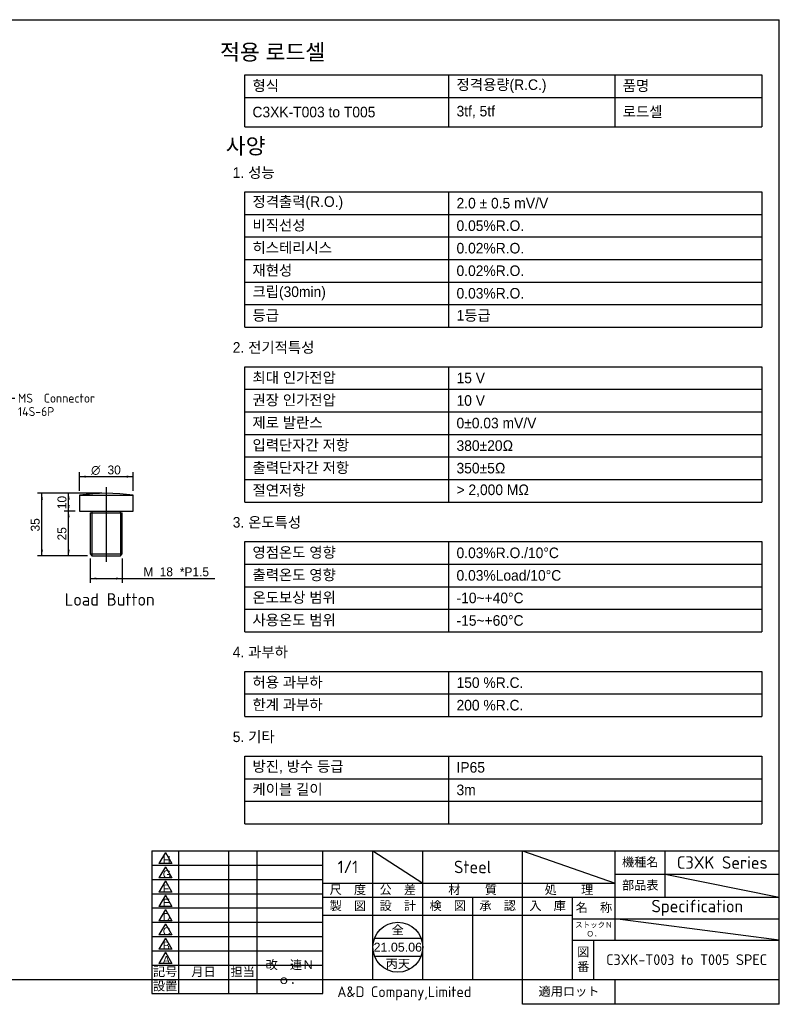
# Model space of a CAD drawing. Header units: millimetres. Extents: x 29 to 671, y 17 to 477.
# Tile 2 of 2: x 316 to 671, y 17 to 477. Entities that reach past the tile are written whole.
import ezdxf
from ezdxf import colors
from ezdxf.entities.mleader import LeaderData, LeaderLine
from ezdxf.enums import TextEntityAlignment as Align
from ezdxf.lldxf.tags import DXFTag
from ezdxf.math import Vec2, Vec3

# ---------------------------------------------------------------- set-up
doc = ezdxf.new("R2010")
doc.units = ezdxf.units.MM
doc.header["$LTSCALE"] = 1.666667
for name, color, linetype in [('A4', 7, 'Continuous'), ('Default', 7, 'Continuous'), ('entry', 7, 'Continuous'), ('보임', 7, 'Continuous'), ('중심선', 7, 'Continuous')]:
    doc.layers.add(name, color=color, linetype=linetype)
doc.styles.add('SEACAD_Solid_Edge_ANSI', font='seans.ttf')
doc.styles.add('SEACAD_Solid_Edge_ANSI1_Symbols', font='semeca1.ttf')
tags = doc.linetypes.add('CENTER2', pattern=[28.575, 19.05, -3.175, 3.175, -3.175]).pattern_tags.tags
tags[10:11] = [DXFTag(74, 4), DXFTag(75, 0), DXFTag(340, '0'), DXFTag(46, 0.0), DXFTag(50, 0.0), DXFTag(44, 0.0), DXFTag(45, 0.0)]
tags[8:9] = [DXFTag(74, 4), DXFTag(75, 0), DXFTag(340, '0'), DXFTag(46, 0.0), DXFTag(50, 0.0), DXFTag(44, 0.0), DXFTag(45, 0.0)]
tags[6:7] = [DXFTag(74, 4), DXFTag(75, 0), DXFTag(340, '0'), DXFTag(46, 0.0), DXFTag(50, 0.0), DXFTag(44, 0.0), DXFTag(45, 0.0)]
tags[4:5] = [DXFTag(74, 4), DXFTag(75, 0), DXFTag(340, '0'), DXFTag(46, 0.0), DXFTag(50, 0.0), DXFTag(44, 0.0), DXFTag(45, 0.0)]
doc.dimstyles.new('AD', dxfattribs={"dimtxt": 4.166667, "dimasz": 2.916667, "dimexe": 2.083333, "dimexo": 2.083333, "dimgap": 1.041667, "dimtad": 1, "dimdec": 7, "dimdsep": 46, "dimtxsty": 'SEACAD_Solid_Edge_ANSI', "dimblk1": '_SE_FILLED', "dimblk2": '_SE_FILLED', "dimsah": 1, "dimcen": 2.083333, "dimazin": 0, "dimtfac": 0.6, "dimtdec": 6, "dimtmove": 0, "dimatfit": 3, "dimfxl": 1, "dimarcsym": 0})

# ---------------------------------------------------------------- blocks, each defined once
blk = doc.blocks.new('SEANNOT_GROUP16')
at = {"layer": '중심선', "color": 7, "linetype": 'CENTER2'}
blk.add_line((356.22, 259.15), (356.22, 224.15), dxfattribs=at)
blk = doc.blocks.new('SE4')
at = {"layer": '보임', "color": 7, "linetype": 'Continuous'}
for p, q in [((343.72, 255.29), (368.72, 255.29)), ((343.72, 255.29), (343.72, 247.9)), ((368.72, 247.9), (368.72, 255.29)), ((343.72, 247.9), (368.72, 247.9)), ((348.72, 247.06), (363.72, 247.06)), ((348.72, 247.06), (348.72, 227.9)), ((349.49, 247.06), (349.49, 227.13)), ((349.55, 247.9), (349.55, 247.06)), ((362.89, 247.06), (362.89, 247.9)), ((362.95, 247.06), (362.95, 227.13)), ((363.72, 227.9), (363.72, 247.06)), ((348.72, 227.9), (363.72, 227.9)), ((348.72, 227.9), (349.55, 227.06)), ((349.55, 227.06), (362.89, 227.06)), ((362.89, 227.06), (363.72, 227.9))]:
    blk.add_line(p, q, dxfattribs=at)
blk.add_arc((356.22, 172.9), 83.33, 81.3731, 98.6269, dxfattribs=at)
blk = doc.blocks.new('DMBLK30')
at = {"layer": 'Default', "linetype": 'Continuous'}
for points in [[(325.65, 253.31), (326.62, 253.31), (326.13, 256.23)], [(325.65, 229.98), (326.13, 227.06), (326.62, 229.98)]]:
    blk.add_hatch(color=7, dxfattribs=at).paths.add_polyline_path(points)
at = {"layer": 'Default', "color": 7, "linetype": 'Continuous'}
for p, q in [((354.14, 256.23), (324.05, 256.23)), ((326.13, 227.06), (326.13, 256.23)), ((347.47, 227.06), (324.05, 227.06))]:
    blk.add_line(p, q, dxfattribs=at)
at = {"layer": 'Default', "color": 7, "linetype": 'Continuous', "style": 'SEACAD_Solid_Edge_ANSI'}
blk.add_text('35', height=4.167, rotation=90, dxfattribs=at).set_placement((320.92, 238.4), align=Align.TOP_LEFT)
blk = doc.blocks.new('_SE_FILLED')
at = {"color": 0}
blk.add_line((0, 0), (-1, 0), dxfattribs=at)
blk.add_solid([(0, 0), (-1, -0.1665), (-1, 0.1665), (0, 0)], dxfattribs=at)
blk = doc.blocks.new('DMBLK31')
at = {"layer": 'Default', "linetype": 'Continuous'}
for points in [[(338.15, 253.31), (339.12, 253.31), (338.63, 256.23)], [(338.15, 250.81), (338.63, 247.9), (339.12, 250.81)]]:
    blk.add_hatch(color=7, dxfattribs=at).paths.add_polyline_path(points)
at = {"layer": 'Default', "color": 7, "linetype": 'Continuous'}
for p, q in [((354.14, 256.23), (336.55, 256.23)), ((338.63, 247.9), (338.63, 256.23)), ((341.64, 247.9), (336.55, 247.9))]:
    blk.add_line(p, q, dxfattribs=at)
at = {"layer": 'Default', "color": 7, "linetype": 'Continuous', "style": 'SEACAD_Solid_Edge_ANSI'}
blk.add_text('10', height=4.167, rotation=90, dxfattribs=at).set_placement((333.42, 248.82), align=Align.TOP_LEFT)
blk = doc.blocks.new('DMBLK32')
at = {"layer": 'Default', "linetype": 'Continuous'}
for points in [[(338.15, 244.98), (339.12, 244.98), (338.63, 247.9)], [(338.15, 229.98), (338.63, 227.06), (339.12, 229.98)]]:
    blk.add_hatch(color=7, dxfattribs=at).paths.add_polyline_path(points)
at = {"layer": 'Default', "color": 7, "linetype": 'Continuous'}
for p, q in [((341.64, 247.9), (336.55, 247.9)), ((338.63, 227.06), (338.63, 247.9)), ((347.47, 227.06), (336.55, 227.06))]:
    blk.add_line(p, q, dxfattribs=at)
at = {"layer": 'Default', "color": 7, "linetype": 'Continuous', "style": 'SEACAD_Solid_Edge_ANSI'}
blk.add_text('25', height=4.167, rotation=90, dxfattribs=at).set_placement((333.42, 234.23), align=Align.TOP_LEFT)
blk = doc.blocks.new('DMBLK33')
at = {"layer": 'Default', "linetype": 'Continuous'}
for points in [[(346.64, 264.51), (343.72, 264.02), (346.64, 263.53)], [(365.8, 264.51), (365.8, 263.53), (368.72, 264.02)]]:
    blk.add_hatch(color=7, dxfattribs=at).paths.add_polyline_path(points)
at = {"layer": 'Default', "color": 7, "linetype": 'Continuous'}
for p, q in [((343.72, 257.37), (343.72, 266.1)), ((343.72, 264.02), (368.72, 264.02)), ((368.72, 257.37), (368.72, 266.1))]:
    blk.add_line(p, q, dxfattribs=at)
for s, height, style, p in [('O', 4.17, 'SEACAD_Solid_Edge_ANSI1_Symbols', (349.14, 269.23)), ('30', 4.167, 'SEACAD_Solid_Edge_ANSI', (356.81, 269.23))]:
    blk.add_text(s, height=height, dxfattribs=dict(at, style=style)).set_placement(p, align=Align.TOP_LEFT)
blk = doc.blocks.new('DMBLK34')
at = {"layer": 'Default', "linetype": 'Continuous'}
for points in [[(351.64, 215.93), (351.64, 216.9), (348.72, 216.42)], [(360.8, 215.93), (363.72, 216.42), (360.8, 216.9)]]:
    blk.add_hatch(color=7, dxfattribs=at).paths.add_polyline_path(points)
at = {"layer": 'Default', "color": 7, "linetype": 'Continuous'}
for p, q in [((348.72, 225.81), (348.72, 214.33)), ((363.72, 225.81), (363.72, 214.33)), ((348.72, 216.42), (366.21, 216.42)), ((366.21, 216.42), (406.97, 216.42))]:
    blk.add_line(p, q, dxfattribs=at)
at = {"layer": 'Default', "color": 7, "linetype": 'Continuous', "style": 'SEACAD_Solid_Edge_ANSI'}
for s, height, p in [('M', 4.17, (373.61, 221.63)), ('18', 4.167, (381.2, 221.63)), ('*P1.5', 4.167, (390.62, 221.63))]:
    blk.add_text(s, height=height, dxfattribs=at).set_placement(p, align=Align.TOP_LEFT)
blk = doc.blocks.new('SEANNOT_GROUP18')
at = {"layer": 'entry', "color": 7, "linetype": 'Continuous'}
blk.add_line((383.86, 41.8), (380.83, 36.56), dxfattribs=at)
blk.add_lwpolyline([(383.86, 41.8), (386.88, 36.56), (380.83, 36.56)], dxfattribs=at)
at = {"layer": 'entry', "color": 7, "linetype": 'Continuous', "style": 'SEACAD_Solid_Edge_ANSI'}
blk.add_text('A', height=3.67, dxfattribs=at).set_placement((382.66, 40.14), align=Align.TOP_LEFT)
blk = doc.blocks.new('SEANNOT_GROUP19')
at = {"layer": 'entry', "color": 7, "linetype": 'Continuous'}
blk.add_line((383.86, 48.47), (380.83, 43.23), dxfattribs=at)
blk.add_lwpolyline([(383.86, 48.47), (386.88, 43.23), (380.83, 43.23)], dxfattribs=at)
at = {"layer": 'entry', "color": 7, "linetype": 'Continuous', "style": 'SEACAD_Solid_Edge_ANSI'}
blk.add_text('B', height=3.67, dxfattribs=at).set_placement((382.66, 46.81), align=Align.TOP_LEFT)
blk = doc.blocks.new('SEANNOT_GROUP20')
at = {"layer": 'entry', "color": 7, "linetype": 'Continuous'}
blk.add_line((383.86, 55.13), (380.83, 49.89), dxfattribs=at)
blk.add_lwpolyline([(383.86, 55.13), (386.88, 49.89), (380.83, 49.89)], dxfattribs=at)
at = {"layer": 'entry', "color": 7, "linetype": 'Continuous', "style": 'SEACAD_Solid_Edge_ANSI'}
blk.add_text('C', height=3.67, dxfattribs=at).set_placement((382.66, 53.47), align=Align.TOP_LEFT)
blk = doc.blocks.new('SEANNOT_GROUP21')
at = {"layer": 'entry', "color": 7, "linetype": 'Continuous'}
blk.add_line((383.86, 61.8), (380.83, 56.56), dxfattribs=at)
blk.add_lwpolyline([(383.86, 61.8), (386.88, 56.56), (380.83, 56.56)], dxfattribs=at)
at = {"layer": 'entry', "color": 7, "linetype": 'Continuous', "style": 'SEACAD_Solid_Edge_ANSI'}
blk.add_text('D', height=3.67, dxfattribs=at).set_placement((382.66, 60.14), align=Align.TOP_LEFT)
blk = doc.blocks.new('SEANNOT_GROUP22')
at = {"layer": 'entry', "color": 7, "linetype": 'Continuous'}
blk.add_line((383.86, 68.47), (380.83, 63.23), dxfattribs=at)
blk.add_lwpolyline([(383.86, 68.47), (386.88, 63.23), (380.83, 63.23)], dxfattribs=at)
at = {"layer": 'entry', "color": 7, "linetype": 'Continuous', "style": 'SEACAD_Solid_Edge_ANSI'}
blk.add_text('E', height=3.67, dxfattribs=at).set_placement((382.66, 66.81), align=Align.TOP_LEFT)
blk = doc.blocks.new('SEANNOT_GROUP23')
at = {"layer": 'entry', "color": 7, "linetype": 'Continuous'}
blk.add_line((383.86, 75.13), (380.83, 69.89), dxfattribs=at)
blk.add_lwpolyline([(383.86, 75.13), (386.88, 69.89), (380.83, 69.89)], dxfattribs=at)
at = {"layer": 'entry', "color": 7, "linetype": 'Continuous', "style": 'SEACAD_Solid_Edge_ANSI'}
blk.add_text('F', height=3.67, dxfattribs=at).set_placement((382.66, 73.47), align=Align.TOP_LEFT)
blk = doc.blocks.new('SEANNOT_GROUP24')
at = {"layer": 'entry', "color": 7, "linetype": 'Continuous'}
blk.add_line((383.86, 81.8), (380.83, 76.56), dxfattribs=at)
blk.add_lwpolyline([(383.86, 81.8), (386.88, 76.56), (380.83, 76.56)], dxfattribs=at)
at = {"layer": 'entry', "color": 7, "linetype": 'Continuous', "style": 'SEACAD_Solid_Edge_ANSI'}
blk.add_text('G', height=3.67, dxfattribs=at).set_placement((382.66, 80.14), align=Align.TOP_LEFT)
blk = doc.blocks.new('SEANNOT_GROUP25')
at = {"layer": 'entry', "color": 7, "linetype": 'Continuous'}
blk.add_line((383.86, 88.47), (380.83, 83.23), dxfattribs=at)
blk.add_lwpolyline([(383.86, 88.47), (386.88, 83.23), (380.83, 83.23)], dxfattribs=at)
at = {"layer": 'entry', "color": 7, "linetype": 'Continuous', "style": 'SEACAD_Solid_Edge_ANSI'}
blk.add_text('H', height=3.67, dxfattribs=at).set_placement((382.66, 86.81), align=Align.TOP_LEFT)

msp = doc.modelspace()

# ---------------------------------------------------------------- linework, layer by layer
at = {"color": 7, "linetype": 'Continuous'}
for p, q in [((420.9709071, 427.49008817), (420.9709071, 451.67876963)), ((420.9709071, 451.67876963), (662.67494214, 451.67876963)), ((516.3592071, 427.49008817), (516.3592071, 451.67876963)), ((594.03678724, 427.49008817), (594.03678724, 451.67876963)), ((662.67494214, 451.67876963), (662.67494214, 427.49008817)), ((420.9709071, 441.14816428), (662.67494214, 441.14816428)), ((420.9709071, 427.49008817), (662.67494214, 427.49008817)), ((420.9709071, 333.8544829), (420.9709071, 397.03811502)), ((420.9709071, 397.03811502), (662.67494214, 397.03811502)), ((516.3592071, 333.8544829), (516.3592071, 397.03811502)), ((662.67494214, 397.03811502), (662.67494214, 333.8544829)), ((420.9709071, 386.50750966), (662.67494214, 386.50750966)), ((420.9709071, 375.97690431), (662.67494214, 375.97690431)), ((420.9709071, 365.44629896), (662.67494214, 365.44629896)), ((420.9709071, 354.91569361), (662.67494214, 354.91569361)), ((420.9709071, 344.38508825), (662.67494214, 344.38508825)), ((420.9709071, 333.8544829), (662.67494214, 333.8544829)), ((420.9709071, 252.15795992), (420.9709071, 315.34159203)), ((420.9709071, 315.34159203), (662.67494214, 315.34159203)), ((516.3592071, 252.15795992), (516.3592071, 315.34159203)), ((662.67494214, 315.34159203), (662.67494214, 252.15795992)), ((420.9709071, 304.81098668), (662.67494214, 304.81098668)), ((420.9709071, 294.28038133), (662.67494214, 294.28038133)), ((420.9709071, 283.74977597), (662.67494214, 283.74977597)), ((420.9709071, 273.21917062), (662.67494214, 273.21917062)), ((420.9709071, 262.68856527), (662.67494214, 262.68856527)), ((420.9709071, 252.15795992), (662.67494214, 252.15795992)), ((420.9709071, 191.52264763), (420.9709071, 233.64506904)), ((420.9709071, 233.64506904), (662.67494214, 233.64506904)), ((516.3592071, 191.52264763), (516.3592071, 233.64506904)), ((662.67494214, 233.64506904), (662.67494214, 191.52264763)), ((420.9709071, 223.11446369), (662.67494214, 223.11446369)), ((420.9709071, 212.58385834), (662.67494214, 212.58385834)), ((420.9709071, 202.05325299), (662.67494214, 202.05325299)), ((420.9709071, 191.52264763), (662.67494214, 191.52264763)), ((420.9709071, 151.94854606), (420.9709071, 173.00975676)), ((420.9709071, 173.00975676), (662.67494214, 173.00975676)), ((516.3592071, 151.94854606), (516.3592071, 173.00975676)), ((662.67494214, 173.00975676), (662.67494214, 151.94854606)), ((420.9709071, 162.47915141), (662.67494214, 162.47915141)), ((420.9709071, 151.94854606), (662.67494214, 151.94854606)), ((420.9709071, 101.84383913), (420.9709071, 133.43565519)), ((420.9709071, 133.43565519), (662.67494214, 133.43565519)), ((516.3592071, 101.84383913), (516.3592071, 133.43565519)), ((662.67494214, 133.43565519), (662.67494214, 101.84383913)), ((420.9709071, 122.90504984), (662.67494214, 122.90504984)), ((420.9709071, 112.37444448), (662.67494214, 112.37444448)), ((420.9709071, 101.84383913), (662.67494214, 101.84383913)), ((481.60275464, 48.33333295), (503.39724936, 48.33333295))]:
    msp.add_line(p, q, dxfattribs=at)
msp.add_circle((492.500002, 44.16666628), 11.66666667, dxfattribs=at)
at = {"layer": 'A4', "color": 7, "linetype": 'Continuous'}
for p, q in [((29.16666867, 477.49999961), (670.83333533, 477.49999961)), ((670.83333533, 17.49999961), (670.83333533, 477.49999961)), ((377.500002, 89.16666628), (670.83333533, 89.16666628)), ((377.500002, 89.16666628), (377.500002, 22.49999961)), ((390.000002, 89.16666628), (390.000002, 22.49999961)), ((413.33333533, 89.16666628), (413.33333533, 22.49999961)), ((426.66666867, 89.16666628), (426.66666867, 22.49999961)), ((457.500002, 22.49999961), (457.500002, 89.16666628)), ((480.83333533, 29.16666628), (480.83333533, 89.16666628)), ((504.16666867, 29.16666628), (504.16666867, 89.16666628)), ((550.83333533, 17.49999961), (550.83333533, 89.16666628)), ((594.16666867, 47.49999961), (594.16666867, 89.16666628)), ((617.500002, 67.49999961), (617.500002, 89.16666628)), ((377.500002, 82.49999961), (457.500002, 82.49999961)), ((594.16666867, 78.33333295), (670.83333533, 78.33333295)), ((377.500002, 75.83333295), (457.500002, 75.83333295)), ((457.500002, 74.16666628), (594.16666867, 74.16666628)), ((377.500002, 69.16666628), (457.500002, 69.16666628)), ((457.500002, 67.49999961), (594.16666867, 67.49999961)), ((527.500002, 29.16666628), (527.500002, 67.49999961)), ((574.16666867, 29.16666628), (574.16666867, 67.49999961)), ((594.16666867, 67.49999961), (670.83333533, 67.49999961)), ((377.500002, 62.49999961), (457.500002, 62.49999961)), ((377.500002, 55.83333295), (457.500002, 55.83333295)), ((457.500002, 59.16666628), (574.16666867, 59.16666628)), ((574.16666867, 57.49999961), (670.83333533, 57.49999961)), ((377.500002, 49.16666628), (457.500002, 49.16666628)), ((574.16666867, 47.49999961), (670.83333533, 47.49999961)), ((584.16666867, 29.16666628), (584.16666867, 47.49999961)), ((377.500002, 42.49999961), (457.500002, 42.49999961)), ((377.500002, 35.83333295), (457.500002, 35.83333295)), ((29.16666867, 29.16666628), (670.83333533, 29.16666628)), ((377.500002, 29.16666628), (670.83333533, 29.16666628)), ((594.16666867, 17.49999961), (594.16666867, 29.16666628)), ((377.500002, 22.49999961), (457.500002, 22.49999961)), ((670.83333533, 17.49999961), (550.83333533, 17.49999961))]:
    msp.add_line(p, q, dxfattribs=at)
at = {"layer": 'Default', "color": 7, "linetype": 'Continuous'}
for p, q in [((480.83333533, 89.16666628), (504.16666867, 74.16666628)), ((550.83333533, 89.16666628), (594.16666867, 74.16666628)), ((617.500002, 78.33333295), (670.8257786, 67.48345252)), ((670.83333533, 47.49999961), (594.16666867, 57.49999961)), ((481.60275464, 39.99999961), (503.39724936, 39.99999961))]:
    msp.add_line(p, q, dxfattribs=at)

# ---------------------------------------------------------------- block references
at = {"layer": 'Default'}
msp.add_blockref('SE4', (0, 0), dxfattribs=at)
at = {"layer": 'entry'}
for name in ['SEANNOT_GROUP25', 'SEANNOT_GROUP24', 'SEANNOT_GROUP23', 'SEANNOT_GROUP22', 'SEANNOT_GROUP21', 'SEANNOT_GROUP20', 'SEANNOT_GROUP19', 'SEANNOT_GROUP18']:
    msp.add_blockref(name, (0, 0), dxfattribs=at)
at = {"layer": '중심선'}
msp.add_blockref('SEANNOT_GROUP16', (0, 0), dxfattribs=at)

# ---------------------------------------------------------------- texts
for s, insert, char_height, width, attachment_point in [('{\\fGulim|b0||i0||c0|p34;\\C7;\\H7.4088;\\W1.;적용 로드셀}', (409.38452116, 466.06396477), 7.4088, 211.6797907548, 1), ('{\\fGulim|b0||i0||c0|p34;\\C7;\\H4.9392;\\W1.;  형식}', (420.9709071, 446.41346696), 4.9392, 95.3883, 4), ('{\\fGulim|b0||i0||c0|p34;\\C7;\\H4.9392;\\W1.;  정격용량(R.C.)}', (516.3592071, 446.41346696), 4.9392, 77.6775801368, 4), ('{\\fGulim|b0||i0||c0|p34;\\C7;\\H4.9392;\\W1.;  품명}', (594.03678724, 446.41346696), 4.9392, 68.6381549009, 4), ('{\\fGulim|b0||i0||c0|p34;\\C7;\\H4.9392;\\W1.;  3tf, 5tf}', (516.3592071, 434.31912622), 4.9392, 77.6775801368, 4), ('{\\fGulim|b0||i0||c0|p34;\\C7;\\H4.9392;\\W1.;  로드셀}', (594.03678724, 434.31912622), 4.9392, 68.6381549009, 4), ('{\\fGulim|b0||i0||c0|p34;\\C7;\\H4.9392;\\W1.;  C3XK-T003 to T005}', (420.9709071, 434.31912622), 4.9392, 95.3883, 4), ('{\\fGulim|b0||i0||c0|p34;\\C7;\\H7.4088;\\W1.;사양}', (412.10972225, 422.20664239), 7.4088, 211.6797907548, 1), ('{\\fGulim|b0||i0||c0|p34;\\C7;\\H4.9392;\\W1.;1. 성능}', (415.34453548, 408.55469723), 4.9392, 141.1198660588, 1), ('{\\fGulim|b0||i0||c0|p34;\\C7;\\H4.9392;\\W1.;  정격출력(R.O.)}', (420.9709071, 391.77281234), 4.9392, 95.3883, 4), ('{\\fGulim|b0||i0||c0|p34;\\C7;\\H4.9392;\\W1.;  2.0 ± 0.5}{\\fGulim|b0||i0||c0|p34;\\C7;\\H4.997685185;\\W1.;\\T1.; mV/V}', (516.3592071, 391.77281234), 4.99768518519, 146.3157350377, 4), ('{\\fGulim|b0||i0||c0|p34;\\C7;\\H4.9392;\\W1.;  비직선성}', (420.9709071, 381.24220699), 4.9392, 95.3883, 4), ('{\\fGulim|b0||i0||c0|p34;\\C7;\\H4.9392;\\W1.;  0.05%R.O.}', (516.3592071, 381.24220699), 4.9392, 146.3157350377, 4), ('{\\fGulim|b0||i0||c0|p34;\\C7;\\H4.9392;\\W1.;  히스테리시스}', (420.9709071, 370.71160164), 4.9392, 95.3883, 4), ('{\\fGulim|b0||i0||c0|p34;\\C7;\\H4.9392;\\W1.;  0.02%R.O.}', (516.3592071, 370.71160164), 4.9392, 146.3157350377, 4), ('{\\fGulim|b0||i0||c0|p34;\\C7;\\H4.9392;\\W1.;  재현성}', (420.9709071, 360.18099628), 4.9392, 95.3883, 4), ('{\\fGulim|b0||i0||c0|p34;\\C7;\\H4.9392;\\W1.;  0.02%R.O.}', (516.3592071, 360.18099628), 4.9392, 146.3157350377, 4), ('{\\fGulim|b0||i0||c0|p34;\\C7;\\H4.9392;\\W1.;  크립(30min)}', (420.9709071, 349.65039093), 4.9392, 95.3883, 4), ('{\\fGulim|b0||i0||c0|p34;\\C7;\\H4.9392;\\W1.;  0.03%R.O.}', (516.3592071, 349.65039093), 4.9392, 146.3157350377, 4), ('{\\fGulim|b0||i0||c0|p34;\\C7;\\H4.9392;\\W1.;  등급}', (420.9709071, 339.11978558), 4.9392, 95.3883, 4), ('{\\fGulim|b0||i0||c0|p34;\\C7;\\H4.9392;\\W1.;  1등급}', (516.3592071, 339.11978558), 4.9392, 146.3157350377, 4), ('{\\fGulim|b0||i0||c0|p34;\\C7;\\H4.9392;\\W1.;2. 전기적특성}', (415.34453548, 326.85817424), 4.9392, 141.1198660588, 1), ('{\\fGulim|b0||i0||c0|p34;\\C7;\\H4.9392;\\W1.;  최대 인가전압}', (420.9709071, 310.07628935), 4.9392, 95.3883, 4), ('{\\fGulim|b0||i0||c0|p34;\\C7;\\H4.9392;\\W1.;  15 V}', (516.3592071, 310.07628935), 4.9392, 146.3157350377, 4), ('{\\fGulim|b0||i0||c0|p34;\\C7;\\H4.9392;\\W1.;  권장 인가전압}', (420.9709071, 299.545684), 4.9392, 95.3883, 4), ('{\\fGulim|b0||i0||c0|p34;\\C7;\\H4.9392;\\W1.;  10 V}', (516.3592071, 299.545684), 4.9392, 146.3157350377, 4), ('{\\fGulim|b0||i0||c0|p34;\\C7;\\H4.9392;\\W1.;  제로 발란스}', (420.9709071, 289.01507865), 4.9392, 95.3883, 4), ('{\\fGulim|b0||i0||c0|p34;\\C7;\\H4.9392;\\W1.;  0±0.03 mV/V}', (516.3592071, 289.01507865), 4.9392, 146.3157350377, 4), ('{\\fGulim|b0||i0||c0|p34;\\C7;\\H4.9392;\\W1.;  입력단자간 저항}', (420.9709071, 278.4844733), 4.9392, 95.3883, 4), ('{\\fGulim|b0||i0||c0|p34;\\C7;\\H4.9392;\\W1.;  380±20Ω}', (516.3592071, 278.4844733), 4.9392, 146.3157350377, 4), ('{\\fGulim|b0||i0||c0|p34;\\C7;\\H4.9392;\\W1.;  출력단자간 저항}', (420.9709071, 267.95386794), 4.9392, 95.3883, 4), ('{\\fGulim|b0||i0||c0|p34;\\C7;\\H4.9392;\\W1.;  350±5Ω}', (516.3592071, 267.95386794), 4.9392, 146.3157350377, 4), ('{\\fGulim|b0||i0||c0|p34;\\C7;\\H4.9392;\\W1.;  절연저항}', (420.9709071, 257.42326259), 4.9392, 95.3883, 4), ('{\\fGulim|b0||i0||c0|p34;\\C7;\\H4.9392;\\W1.;  > 2,000 MΩ}', (516.3592071, 257.42326259), 4.9392, 146.3157350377, 4), ('{\\fGulim|b0||i0||c0|p34;\\C7;\\H4.9392;\\W1.;3. 온도특성}', (415.34453548, 245.16165126), 4.9392, 141.1198660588, 1), ('{\\fGulim|b0||i0||c0|p34;\\C7;\\H4.9392;\\W1.;  영점온도 영향}', (420.9709071, 228.37976637), 4.9392, 95.3883, 4), ('{\\fGulim|b0||i0||c0|p34;\\C7;\\H4.9392;\\W1.;  0.03%R.O./10°C}', (516.3592071, 228.37976637), 4.9392, 146.3157350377, 4), ('{\\fGulim|b0||i0||c0|p34;\\C7;\\H4.9392;\\W1.;  출력온도 영향}', (420.9709071, 217.84916102), 4.9392, 95.3883, 4), ('{\\fGulim|b0||i0||c0|p34;\\C7;\\H4.9392;\\W1.;  0.03%Load/10°C}', (516.3592071, 217.84916102), 4.9392, 146.3157350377, 4), ('{\\fGulim|b0||i0||c0|p34;\\C7;\\H4.9392;\\W1.;  온도보상 범위}', (420.9709071, 207.31855566), 4.9392, 95.3883, 4), ('{\\fGulim|b0||i0||c0|p34;\\C7;\\H4.9392;\\W1.;  -10~+40°C}', (516.3592071, 207.31855566), 4.9392, 146.3157350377, 4), ('{\\fGulim|b0||i0||c0|p34;\\C7;\\H4.9392;\\W1.;  사용온도 범위}', (420.9709071, 196.78795031), 4.9392, 95.3883, 4), ('{\\fGulim|b0||i0||c0|p34;\\C7;\\H4.9392;\\W1.;  -15~+60°C}', (516.3592071, 196.78795031), 4.9392, 146.3157350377, 4), ('{\\fGulim|b0||i0||c0|p34;\\C7;\\H4.9392;\\W1.;4. 과부하}', (415.34453548, 184.52633898), 4.9392, 141.1198660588, 1), ('{\\fGulim|b0||i0||c0|p34;\\C7;\\H4.9392;\\W1.;  허용 과부하}', (420.9709071, 167.74445409), 4.9392, 95.3883, 4), ('{\\fGulim|b0||i0||c0|p34;\\C7;\\H4.9392;\\W1.;  150 %R.C.}', (516.3592071, 167.74445409), 4.9392, 146.3157350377, 4), ('{\\fGulim|b0||i0||c0|p34;\\C7;\\H4.9392;\\W1.;  한계 과부하}', (420.9709071, 157.21384874), 4.9392, 95.3883, 4), ('{\\fGulim|b0||i0||c0|p34;\\C7;\\H4.9392;\\W1.;  200 %R.C.}', (516.3592071, 157.21384874), 4.9392, 146.3157350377, 4), ('{\\fGulim|b0||i0||c0|p34;\\C7;\\H4.9392;\\W1.;5. 기타}', (415.34453548, 144.9522374), 4.9392, 141.1198660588, 1), ('{\\fGulim|b0||i0||c0|p34;\\C7;\\H4.9392;\\W1.;  방진, 방수 등급}', (420.9709071, 128.17035251), 4.9392, 95.3883, 4), ('{\\fGulim|b0||i0||c0|p34;\\C7;\\H4.9392;\\W1.;  IP65}', (516.3592071, 128.17035251), 4.9392, 146.3157350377, 4), ('{\\fGulim|b0||i0||c0|p34;\\C7;\\H4.9392;\\W1.;  케이블 길이}', (420.9709071, 117.63974716), 4.9392, 95.3883, 4), ('{\\fGulim|b0||i0||c0|p34;\\C7;\\H4.9392;\\W1.;  3m}', (516.3592071, 117.63974716), 4.9392, 146.3157350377, 4), ('{\\fArial|b0||i0||c0|p34;\\C7;\\H4.166666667;\\W1.;全}', (492.500002, 52.08304519), 4.1666666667, 23.3333333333, 5), ('{\\fArial|b0||i0||c0|p34;\\C7;\\H4.166666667;\\W1.;21.05.06}', (492.500002, 44.16666628), 4.1666666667, 23.3333333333, 5), ('{\\fArial|b0||i0||c0|p34;\\C7;\\H4.166666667;\\W1.;丙天}', (492.500002, 36.2517556), 4.1666666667, 23.3333333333, 5)]:
    msp.add_mtext(s, dxfattribs=dict(insert=insert, char_height=char_height, width=width, attachment_point=attachment_point))
at = {"layer": 'A4', "char_height": 4.1666666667}
for s, insert, width, attachment_point in [('{\\fSolid Edge ANSI|b0||i0||c0|p34;\\C7;\\H4.166666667;\\W1.;機種名}', (605.83333533, 83.74999961), 23.3333333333, 5), ('{\\fSolid Edge ANSI|b0||i0||c0|p34;\\C7;\\H4.166666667;\\W1.;部品表}', (605.83333533, 72.91666628), 23.3333333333, 5), ('{\\fSolid Edge ANSI|b0||i0||c0|p34;\\C7;\\H4.166666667;\\W1.;尺\u3000度}', (469.16666867, 70.83333295), 23.3333333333, 5), ('{\\fSolid Edge ANSI|b0||i0||c0|p34;\\C7;\\H4.166666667;\\W1.;公\u3000差}', (492.500002, 70.83333295), 23.3333333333, 5), ('{\\fSolid Edge ANSI|b0||i0||c0|p34;\\C7;\\H4.166666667;\\W1.;材\u3000\u3000質}', (527.500002, 70.83333295), 46.6666666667, 5), ('{\\fSolid Edge ANSI|b0||i0||c0|p34;\\C7;\\H4.166666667;\\W1.;処\u3000\u3000理}', (572.500002, 70.83333295), 43.3333333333, 5), ('{\\fSolid Edge ANSI|b0||i0||c0|p34;\\C7;\\H4.166666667;\\W1.;\u3000}', (460.1809559, 64.92254503), 17.672518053, 1), ('{\\fSolid Edge ANSI|b0||i0||c0|p34;\\C7;\\H4.166666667;\\W1.;製\u3000図}', (469.16666867, 63.33333295), 23.3333333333, 5), ('{\\fSolid Edge ANSI|b0||i0||c0|p34;\\C7;\\H4.166666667;\\W1.;設\u3000計}', (492.500002, 63.33333295), 23.3333333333, 5), ('{\\fSolid Edge ANSI|b0||i0||c0|p34;\\C7;\\H4.166666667;\\W1.;検\u3000図}', (515.83333533, 63.33333295), 23.3333333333, 5), ('{\\fSolid Edge ANSI|b0||i0||c0|p34;\\C7;\\H4.166666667;\\W1.;承\u3000認}', (539.16666867, 63.33333295), 23.3333333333, 5), ('{\\fSolid Edge ANSI|b0||i0||c0|p34;\\C7;\\H4.166666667;\\W1.;入\u3000庫}', (562.500002, 63.33333295), 23.3333333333, 5), ('{\\fSolid Edge ANSI|b0||i0||c0|p34;\\C7;\\H4.166666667;\\W1.;名\u3000称}', (584.16666867, 62.49999961), 20, 5), ('{\\fSolid Edge ANSI|b0||i0||c0|p34;\\C7;\\H4.166666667;\\W1.;図    \\P}{\\fSolid Edge ANSI|b0||i0||c0|p34;\\C7;\\H4.166666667;\\W1.;番}', (579.16666867, 38.33333295), 10, 5), ('{\\fSolid Edge ANSI|b0||i0||c0|p34;\\C7;\\H4.166666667;\\W1.;記号}', (383.750002, 32.49999961), 12.5, 5), ('{\\fSolid Edge ANSI|b0||i0||c0|p34;\\C7;\\H4.166666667;\\W1.;月日}', (401.66666867, 32.49999961), 23.3333333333, 5), ('{\\fSolid Edge ANSI|b0||i0||c0|p34;\\C7;\\H4.166666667;\\W1.;担当}', (420.000002, 32.49999961), 13.3333333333, 5), ('{\\fSolid Edge ANSI|b0||i0||c0|p34;\\C7;\\H4.166666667;\\W1.;改\u3000連Ｎｏ．}', (442.08333533, 32.49999961), 30.8333333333, 5), ('{\\fSolid Edge ANSI|b0||i0||c0|p34;\\C7;\\H4.166666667;\\W1.;設置}', (383.750002, 25.83333295), 12.5, 5), ('{\\fSolid Edge ANSI|b0||i0||c0|p34;\\C7;\\H4.166666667;\\W1.;適用ロット}', (572.500002, 23.33333295), 43.3333333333, 5)]:
    msp.add_mtext(s, dxfattribs=dict(at, insert=insert, width=width, attachment_point=attachment_point))
at = {"layer": 'Default', "attachment_point": 5}
for s, insert, char_height, width in [('{\\fSolid Edge ANSI|b0||i0||c0|p34;\\C7;\\H5.833333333;\\W1.;Load Button}', (357.80438443, 206.63843778), 5.8333333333, 66.3535304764), ('{\\fSolid Edge ANSI|b0||i0||c0|p34;\\C7;\\H5.833333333;\\W1.;1/1}', (469.16666867, 81.66666628), 5.8333333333, 23.3333333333), ('{\\fSolid Edge ANSI|b0||i0||c0|p34;\\C7;\\H5.833333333;\\W1.;Steel}', (527.500002, 81.66666628), 5.8333333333, 46.6666666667), ('{\\fSolid Edge ANSI|b0||i0||c0|p34;\\C7;\\H5.833333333;\\W1.;C3XK Series}', (644.16666867, 83.74999961), 5.8333333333, 53.3333333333), ('{\\fSolid Edge ANSI|b0||i0||c0|p34;\\C7;\\H5.833333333;\\W1.;Specification}', (632.500002, 62.49999961), 5.8333333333, 76.6666666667), ('{\\fSolid Edge ANSI|b0||i0||c0|p34;\\C7;\\H2.5;\\W1.;ストックＮＯ．}', (584.16666867, 52.49999961), 2.5, 20), ('{\\fSolid Edge ANSI|b0||i0||c0|p34;\\C7;\\H5.;\\W1.;C3XK-T003 to T005 SPEC}', (627.500002, 38.33333295), 5, 86.6666666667)]:
    msp.add_mtext(s, dxfattribs=dict(at, insert=insert, char_height=char_height, width=width))
at = {"layer": 'entry', "insert": (464.21625778, 25.85308501), "char_height": 5, "width": 90.9714888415, "attachment_point": 1}
msp.add_mtext('{\\fSolid Edge ANSI|b0||i0||c0|p34;\\C7;\\H5.;\\W1.;A&D Company,Limited}', dxfattribs=at)

# ---------------------------------------------------------------- dimensions: what is measured, and where the dimension line sits
at = {"layer": 'Default', "color": 7, "linetype": 'Continuous'}
for base, p1, p2, angle, text, override, picture, middle, dimtype in [((343.72067695, 264.0193443), (343.72067695, 255.28833951), (368.72067695, 255.28833951), 0, '\\A1;%%C <>', {"dimlfac": 1.2}, 'DMBLK33', (356.22067667, 264.0193443), 161), ((326.1329, 256.23117313), (362.88734362, 227.06450646), (356.22067695, 256.23117313), 90, '\\A1;<>', {"dimlfac": 1.2}, 'DMBLK30', (326.1329, 241.64783985), 160), ((338.63290053, 256.23117313), (343.72067695, 247.89783979), (356.22067695, 256.23117313), 90, '\\A1;<>', {"dimlfac": 1.2}, 'DMBLK31', (338.63290053, 252.06450637), 160), ((338.63290035, 247.89783979), (349.55401028, 227.06450646), (343.72067695, 247.89783979), 90, '\\A1;<>', {"dimlfac": 1.2}, 'DMBLK32', (338.63290035, 237.48117328), 160), ((348.72067695, 216.4175211), (348.72067695, 227.89783979), (363.72067695, 227.89783979), 0, '\\A1;M <> *P1.5', {"dimlfac": 1.2, "dimtmove": 1}, 'DMBLK34', (406.96672077, 216.4175211), 161)]:
    dim = msp.add_linear_dim(base=base, p1=p1, p2=p2, angle=angle, text=text, dimstyle='AD', override=override, dxfattribs=at)
    dim.commit()
    dim.dimension.update_dxf_attribs({"geometry": picture, "text_midpoint": middle, "dimtype": dimtype})

# ---------------------------------------------------------------- leaders
ml = msp.add_multileader_mtext('Standard', dxfattribs=at)
ml.set_content('{\\pxsm0.9;\\fSolid Edge ANSI|b0||i0||c0|p34;\\W1.;MS  Connector\\P14S-6P\\P}', color=256)
ml.set_leader_properties()
ml.build(insert=Vec2(0, 0))
ml.multileader.update_dxf_attribs({"dogleg_length": 12.5, "arrow_head_size": 2.91666667})
ctx = ml.context
ctx.base_point, ctx.char_height, ctx.arrow_head_size, ctx.landing_gap_size = Vec3(312.93240093, 300.57446354), 4.1666666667, 2.91666667, 1.45833333
notes = []
notes.append((ctx, [(0, (1, 1, 0), (300.9740676, 300.65779687), (1, 0), 12.5, [(0, [(279.37940067, 279.08189684)], 0, [])])]))
ctx.mtext.insert = Vec3(314.93240093, 302.75989868)
for ctx, leaders in notes:
    for number, flags, end, landing, length, lines in leaders:
        leader = LeaderData()
        leader.index, (leader.has_last_leader_line, leader.has_dogleg_vector, leader.attachment_direction) = number, flags
        leader.last_leader_point, leader.dogleg_vector, leader.dogleg_length = Vec3(end), Vec3(landing), length
        for number, points, colour, breaks in lines:
            line = LeaderLine()
            line.index, line.vertices, line.color, line.breaks = number, Vec3.list(points), colors.encode_raw_color(colour), breaks
            leader.lines.append(line)
        ctx.leaders.append(leader)

doc.saveas('drawing.dxf')
